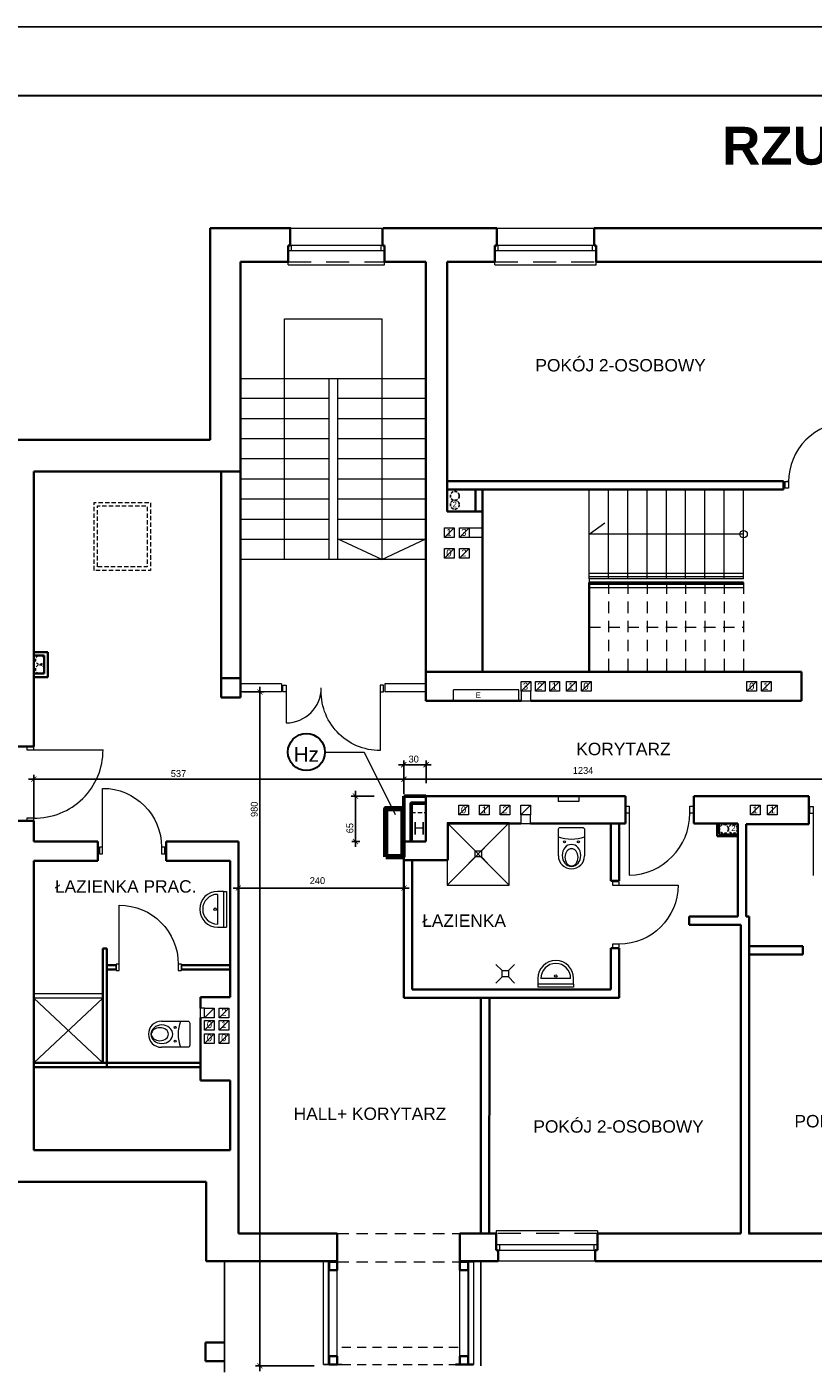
# Model space of a CAD drawing. Extents: x -282929 to -277084, y 175542 to 191450.
# Tile 25 of 30: x -279561 to -278419, y 186418 to 188360. Entities that reach past the tile are written whole.
import ezdxf
from ezdxf.enums import TextEntityAlignment as Align

# ---------------------------------------------------------------- set-up
doc = ezdxf.new("R2010")
doc.units = 0
doc.header["$MEASUREMENT"] = 0
doc.header["$PDMODE"] = 3
doc.header["$PDSIZE"] = 12
for name, pattern in [('DASHED2', [9.525, 6.35, -3.175]), ('DASHEDX2', [1.5, 1, -0.5]), ('DGN Style 2', [55.531736, 33.319042, -22.212694])]:
    doc.linetypes.add(name, pattern=pattern)
doc.layers.get('0').update_dxf_attribs({"linetype": 'CONTINUOUS'})
doc.layers.get('DEFPOINTS').update_dxf_attribs({"linetype": 'CONTINUOUS'})
for name, color, linetype, lineweight in [('1 cienka', 7, 'CONTINUOUS', 9), ('dzrwi', 6, 'CONTINUOUS', 0), ('inwentaryzacja', 7, 'CONTINUOUS', 35), ('KONTURY', 92, 'CONTINUOUS', 30), ('OKNA', 3, 'CONTINUOUS', 20), ('opis pom', 64, 'CONTINUOUS', 13), ('proj.wentylacja', 214, 'CONTINUOUS', 25), ('przerywane', 7, 'DGN Style 2', 0), ('WYPOSAZENIE', 4, 'CONTINUOUS', 0), ('ściana proj. - dział', 255, 'CONTINUOUS', 35)]:
    doc.layers.add(name, color=color, linetype=linetype, lineweight=lineweight)
for name, color, linetype in [('CIENKA', 7, 'CONTINUOUS'), ('elektryka', 7, 'CONTINUOUS'), ('opisy', 7, 'CONTINUOUS'), ('WYMIAR', 5, 'CONTINUOUS')]:
    doc.layers.add(name, color=color, linetype=linetype)
doc.styles.add('jagoda-100', font='arial.ttf', dxfattribs={"height": 18})
doc.styles.add('SST', font='romans.shx', dxfattribs={"width": 0.6})
doc.styles.add('Style-CHAR_FAST_FONT', font='CHAR_FAST_FONT.shx')
doc.styles.add('Style-SWISSLT_1250', font='SWISSLT_1250.shx')
doc.dimstyles.new('skala_1_50cm', dxfattribs={"dimscale": 5, "dimtxt": 2, "dimasz": 1.5, "dimexe": 1.25, "dimexo": 0.6245, "dimtad": 1, "dimdsep": 46, "dimtxsty": 'SST', "dimblk": 'ARCHTICK', "dimcen": 1.5, "dimdle": 1.5, "dimclrd": 256, "dimclre": 256, "dimclrt": 256, "dimadec": 0, "dimazin": 0, "dimtfac": 1, "dimtix": 1, "dimtmove": 0, "dimatfit": 3, "dimldrblk": 'ARCHTICK', "dimfxl": 1, "dimarcsym": 0})

# ---------------------------------------------------------------- blocks, each defined once
blk = doc.blocks.new('*U59')
at = {"layer": 'OKNA', "linetype": 'Continuous'}
for p, q in [((-64.5, 26), (69.5, 26)), ((72.5, 1), (-67.5, 1)), ((-62.5, -7), (-62.5, 1)), ((67.5, -7), (67.5, 1)), ((72.5, -7), (-67.5, -7)), ((-67.5, -27), (-67.5, -23)), ((-67.5, -27), (72.5, -27)), ((72.5, -27), (72.5, -23))]:
    blk.add_line(p, q, dxfattribs=at)
at = {"layer": 'OKNA', "linetype": 'DGN Style 2'}
blk.add_line((-67.5, -23), (72.5, -23), dxfattribs=at)
blk = doc.blocks.new('*U60')
at = {"layer": 'OKNA', "linetype": 'Continuous'}
for p, q in [((-71.5, 26), (69.5, 26)), ((72.5, 1), (-74.5, 1)), ((-69.5, -7), (-69.5, 1)), ((67.5, -7), (67.5, 1)), ((72.5, -7), (-74.5, -7)), ((-74.5, -27), (-74.5, -23)), ((-74.5, -27), (72.5, -27)), ((72.5, -27), (72.5, -23))]:
    blk.add_line(p, q, dxfattribs=at)
at = {"layer": 'OKNA', "linetype": 'DGN Style 2'}
blk.add_line((-74.5, -23), (72.5, -23), dxfattribs=at)
blk = doc.blocks.new('*U62')
at = {"layer": 'OKNA', "linetype": 'Continuous'}
for p, q in [((79.5, 1), (-67.5, 1)), ((-64.5, 17), (76.5, 17)), ((-62.5, -7), (-62.5, 1)), ((74.5, -7), (74.5, 1)), ((79.5, -7), (-67.5, -7)), ((-67.5, -27), (-67.5, -23)), ((-67.5, -27), (79.5, -27)), ((79.5, -27), (79.5, -23))]:
    blk.add_line(p, q, dxfattribs=at)
at = {"layer": 'OKNA', "linetype": 'DGN Style 2'}
blk.add_line((-67.5, -23), (79.5, -23), dxfattribs=at)
blk = doc.blocks.new('A$C5D6B6965')
at = {"layer": 'WYPOSAZENIE'}
for p, q in [((15, 30), (0, 45)), ((30, 30), (45, 45)), ((15, 15), (0, 0)), ((15, 30), (30, 30)), ((15, 15), (15, 30)), ((30, 15), (15, 15)), ((30, 30), (30, 15)), ((30, 15), (45, 0))]:
    blk.add_line(p, q, dxfattribs=at)
blk = doc.blocks.new('_ARCHTICK')
at = {"color": 0, "linetype": 'ByBlock', "const_width": 0.15}
blk.add_lwpolyline([(-0.5, -0.5), (0.5, 0.5)], dxfattribs=at)
blk = doc.blocks.new('*D113')
at = {"layer": '1 cienka', "linetype": 'Continuous', "lineweight": -2, "transparency": 16777216}
for p, q in [((-278973.5, 187289.4), (-279020.9, 187289.4)), ((-279013.4, 187247), (-279013.4, 187295.6)), ((-278981, 187262.4), (-278981, 187295.6))]:
    blk.add_line(p, q, dxfattribs=at)
at = {"layer": 'DEFPOINTS', "color": 0, "linetype": 'Continuous', "transparency": 16777216}
for p in [(-279013.4, 187289.4), (-278981, 187259.2), (-279013.4, 187243.9)]:
    blk.add_point(p, dxfattribs=at)
at = {"layer": '1 cienka', "linetype": 'Continuous', "lineweight": -2, "transparency": 16777216, "xscale": 7.5, "yscale": 7.5, "zscale": 7.5, "rotation": 180}
blk.add_blockref('_ARCHTICK', (-279013.4, 187289.4), dxfattribs=at)
at = {"layer": '1 cienka', "linetype": 'Continuous', "lineweight": -2, "transparency": 16777216, "xscale": 7.5, "yscale": 7.5, "zscale": 7.5}
blk.add_blockref('_ARCHTICK', (-278981, 187289.4), dxfattribs=at)
at = {"layer": '1 cienka', "linetype": 'Continuous', "transparency": 16777216, "insert": (-278999.1, 187297.5), "char_height": 10, "attachment_point": 5, "style": 'Style-CHAR_FAST_FONT'}
blk.add_mtext('30', dxfattribs=at)
blk = doc.blocks.new('*D114')
at = {"layer": '1 cienka', "linetype": 'Continuous', "lineweight": -2, "transparency": 16777216}
for p, q in [((-277771.9, 187268.4), (-279020.8, 187268.4)), ((-279013.3, 187268.3), (-279013.3, 187274.7)), ((-277779.4, 187247), (-277779.4, 187274.7))]:
    blk.add_line(p, q, dxfattribs=at)
at = {"layer": 'DEFPOINTS', "color": 0, "linetype": 'Continuous', "transparency": 16777216}
for p in [(-279013.3, 187268.4), (-279013.3, 187265.2), (-277779.4, 187243.9)]:
    blk.add_point(p, dxfattribs=at)
at = {"layer": '1 cienka', "linetype": 'Continuous', "lineweight": -2, "transparency": 16777216, "xscale": 7.5, "yscale": 7.5, "zscale": 7.5, "rotation": 180}
blk.add_blockref('_ARCHTICK', (-279013.3, 187268.4), dxfattribs=at)
at = {"layer": '1 cienka', "linetype": 'Continuous', "lineweight": -2, "transparency": 16777216, "xscale": 7.5, "yscale": 7.5, "zscale": 7.5}
blk.add_blockref('_ARCHTICK', (-277779.4, 187268.4), dxfattribs=at)
at = {"layer": '1 cienka', "linetype": 'Continuous', "transparency": 16777216, "insert": (-278753.3, 187281), "char_height": 10, "attachment_point": 5, "style": 'Style-CHAR_FAST_FONT'}
blk.add_mtext('1234', dxfattribs=at)
blk = doc.blocks.new('*D115')
at = {"layer": '1 cienka', "linetype": 'Continuous', "lineweight": -2, "transparency": 16777216}
for p, q in [((-279005.8, 187268.3), (-279557.9, 187268.3)), ((-279550.4, 187211), (-279550.4, 187274.6)), ((-279013.3, 187253.2), (-279013.3, 187274.6))]:
    blk.add_line(p, q, dxfattribs=at)
at = {"layer": 'DEFPOINTS', "color": 0, "linetype": 'Continuous', "transparency": 16777216}
for p in [(-279550.4, 187268.3), (-279013.3, 187250.1), (-279550.4, 187207.9)]:
    blk.add_point(p, dxfattribs=at)
at = {"layer": '1 cienka', "linetype": 'Continuous', "lineweight": -2, "transparency": 16777216, "xscale": 7.5, "yscale": 7.5, "zscale": 7.5, "rotation": 180}
blk.add_blockref('_ARCHTICK', (-279550.4, 187268.3), dxfattribs=at)
at = {"layer": '1 cienka', "linetype": 'Continuous', "lineweight": -2, "transparency": 16777216, "xscale": 7.5, "yscale": 7.5, "zscale": 7.5}
blk.add_blockref('_ARCHTICK', (-279013.3, 187268.3), dxfattribs=at)
at = {"layer": '1 cienka', "linetype": 'Continuous', "transparency": 16777216, "insert": (-279340.4, 187276.4), "char_height": 10, "attachment_point": 5, "style": 'Style-CHAR_FAST_FONT'}
blk.add_mtext('537', dxfattribs=at)
blk = doc.blocks.new('*D116')
at = {"layer": '1 cienka', "linetype": 'Continuous', "lineweight": -2, "transparency": 16777216}
for p, q in [((-279056.6, 187243.9), (-279089.8, 187243.9)), ((-279083.6, 187251.4), (-279083.6, 187170.4)), ((-279089, 187177.9), (-279077.3, 187177.9))]:
    blk.add_line(p, q, dxfattribs=at)
at = {"layer": 'DEFPOINTS', "color": 0, "linetype": 'Continuous', "transparency": 16777216}
for p in [(-279053.4, 187243.9), (-279092.1, 187177.9), (-279083.6, 187177.9)]:
    blk.add_point(p, dxfattribs=at)
at = {"layer": '1 cienka', "linetype": 'Continuous', "lineweight": -2, "transparency": 16777216, "xscale": 7.5, "yscale": 7.5, "zscale": 7.5}
for p, rotation in [((-279083.6, 187243.9), 90), ((-279083.6, 187177.9), 270)]:
    blk.add_blockref('_ARCHTICK', p, dxfattribs=dict(at, rotation=rotation))
at = {"layer": '1 cienka', "linetype": 'Continuous', "transparency": 16777216, "insert": (-279091.7, 187197.3), "char_height": 10, "attachment_point": 5, "rotation": 90, "style": 'Style-CHAR_FAST_FONT'}
blk.add_mtext('65', dxfattribs=at)
blk = doc.blocks.new('*D119')
at = {"layer": '1 cienka', "linetype": 'Continuous', "lineweight": -2, "transparency": 16777216}
for p, q in [((-279253.5, 187174.8), (-279253.5, 187104.2)), ((-279005.8, 187110.4), (-279261, 187110.4)), ((-279013.3, 187095.3), (-279013.3, 187116.7))]:
    blk.add_line(p, q, dxfattribs=at)
at = {"layer": 'DEFPOINTS', "color": 0, "linetype": 'Continuous', "transparency": 16777216}
for p in [(-279253.5, 187177.9), (-279253.5, 187110.4), (-279013.3, 187092.2)]:
    blk.add_point(p, dxfattribs=at)
at = {"layer": '1 cienka', "linetype": 'Continuous', "lineweight": -2, "transparency": 16777216, "xscale": 7.5, "yscale": 7.5, "zscale": 7.5, "rotation": 180}
blk.add_blockref('_ARCHTICK', (-279253.5, 187110.4), dxfattribs=at)
at = {"layer": '1 cienka', "linetype": 'Continuous', "lineweight": -2, "transparency": 16777216, "xscale": 7.5, "yscale": 7.5, "zscale": 7.5}
blk.add_blockref('_ARCHTICK', (-279013.3, 187110.4), dxfattribs=at)
at = {"layer": '1 cienka', "linetype": 'Continuous', "transparency": 16777216, "insert": (-279138.8, 187121.1), "char_height": 10, "attachment_point": 5, "style": 'Style-CHAR_FAST_FONT'}
blk.add_mtext('240', dxfattribs=at)
blk = doc.blocks.new('*D120')
at = {"layer": '1 cienka', "linetype": 'Continuous', "lineweight": -2, "transparency": 16777216}
for p, q in [((-279247.3, 187394.9), (-279216, 187394.9)), ((-279222.3, 187402.4), (-279222.3, 186409.4)), ((-279143.6, 186416.9), (-279228.5, 186416.9))]:
    blk.add_line(p, q, dxfattribs=at)
at = {"layer": 'DEFPOINTS', "color": 0, "linetype": 'Continuous', "transparency": 16777216}
for p in [(-279250.4, 187394.9), (-279222.3, 186416.9), (-279140.4, 186416.9)]:
    blk.add_point(p, dxfattribs=at)
at = {"layer": '1 cienka', "linetype": 'Continuous', "lineweight": -2, "transparency": 16777216, "xscale": 7.5, "yscale": 7.5, "zscale": 7.5}
for p, rotation in [((-279222.3, 187394.9), 90), ((-279222.3, 186416.9), 270)]:
    blk.add_blockref('_ARCHTICK', p, dxfattribs=dict(at, rotation=rotation))
at = {"layer": '1 cienka', "linetype": 'Continuous', "transparency": 16777216, "insert": (-279230.4, 187224.7), "char_height": 10, "attachment_point": 5, "rotation": 90, "style": 'Style-CHAR_FAST_FONT'}
blk.add_mtext('980', dxfattribs=at)

msp = doc.modelspace()

# ---------------------------------------------------------------- linework, layer by layer
for p, q in [((-279273.434, 186407.92), (-279273.434, 186568.92)), ((-278901.434, 186416.92), (-278901.434, 186568.92)), ((-279273.434, 186423.92), (-279273.434, 186450.92)), ((-279273.434, 186450.92), (-279273.434, 186423.92)), ((-279103.434, 186418.92), (-279129.934, 186418.92)), ((-278938.434, 186418.92), (-278911.934, 186418.92))]:
    msp.add_line(p, q)
at = {"layer": '1 cienka', "linetype": 'Continuous'}
for p, q in [((-279127.888, 187307.733), (-279070.745, 187307.671)), ((-279070.745, 187307.671), (-279026.094, 187216.915))]:
    msp.add_line(p, q, dxfattribs=at)
at = {"layer": '1 cienka', "linetype": 'Continuous', "lineweight": 30}
msp.add_circle((-279154.758, 187307.733), 26.871, dxfattribs=at)
at = {"layer": 'CIENKA', "linetype": 'ByBlock'}
msp.add_line((-278901.436, 186951.074), (-278901.436, 186807.626), dxfattribs=at)
at = {"layer": 'CIENKA', "linetype": 'DASHED2', "lineweight": 20}
msp.add_lwpolyline([(-279002.845, 187219.816), (-278981.434, 187219.816), (-278981.434, 187177.92), (-279002.845, 187177.92)], close=True, dxfattribs=at)
at = {"layer": 'dzrwi'}
for p, q in [((-279250.434, 187849.92), (-278981.434, 187849.92)), ((-279122.434, 187849.92), (-279122.434, 187736.92)), ((-279109.434, 187849.92), (-279109.434, 187586.92)), ((-279122.434, 187820.68), (-279250.434, 187820.68)), ((-278981.434, 187820.68), (-279109.434, 187820.68)), ((-279122.434, 187791.46), (-279250.434, 187791.46)), ((-278981.434, 187791.46), (-279109.434, 187791.46)), ((-279122.434, 187762.24), (-279250.434, 187762.24)), ((-278981.434, 187762.24), (-279109.434, 187762.24)), ((-279122.434, 187733.02), (-279250.434, 187733.02)), ((-279122.434, 187736.92), (-279122.434, 187586.92)), ((-278981.434, 187733.02), (-279109.434, 187733.02)), ((-279250.434, 187714.92), (-279250.434, 187586.92)), ((-279250.434, 187714.92), (-279250.434, 187584.92)), ((-279122.434, 187703.8), (-279250.434, 187703.8)), ((-278981.434, 187703.8), (-279109.434, 187703.8)), ((-278744.434, 187558.92), (-278744.434, 187688.92)), ((-278716.434, 187558.92), (-278716.434, 187688.92)), ((-278688.434, 187558.92), (-278688.434, 187688.92)), ((-278660.434, 187558.92), (-278660.434, 187688.92)), ((-278632.434, 187558.92), (-278632.434, 187688.92)), ((-278604.434, 187558.92), (-278604.434, 187688.92)), ((-278576.434, 187558.92), (-278576.434, 187688.92)), ((-278548.434, 187558.92), (-278548.434, 187688.92)), ((-278520.434, 187558.92), (-278520.434, 187688.92)), ((-278459.815, 187690.723), (-278459.815, 187700.223)), ((-278459.815, 187700.223), (-278455.065, 187700.223)), ((-278455.065, 187690.723), (-278459.815, 187690.723)), ((-278455.065, 187700.223), (-278457.44, 187700.223)), ((-278454.844, 187690.723), (-278454.844, 187700.223)), ((-279122.434, 187674.58), (-279250.434, 187674.58)), ((-278981.434, 187674.58), (-279109.434, 187674.58)), ((-279122.434, 187645.36), (-279250.434, 187645.36)), ((-278981.434, 187645.36), (-279109.434, 187645.36)), ((-278954.434, 187618.92), (-278940.434, 187632.92)), ((-278954.434, 187618.92), (-278940.434, 187632.92)), ((-278932.639, 187618.92), (-278918.639, 187632.92)), ((-278932.639, 187618.92), (-278918.639, 187632.92)), ((-278744.434, 187623.92), (-278721.659, 187640.579)), ((-279122.434, 187616.14), (-279250.434, 187616.14)), ((-279045.434, 187586.92), (-279109.434, 187616.92)), ((-278981.434, 187616.14), (-279109.434, 187616.14)), ((-278520.434, 187623.92), (-278744.434, 187623.92)), ((-278954.434, 187588.92), (-278940.434, 187602.92)), ((-278954.434, 187588.92), (-278940.434, 187602.92)), ((-278932.639, 187588.92), (-278918.639, 187602.92)), ((-278932.639, 187588.92), (-278918.639, 187602.92)), ((-279109.434, 187586.92), (-279250.434, 187586.92)), ((-278981.434, 187586.92), (-279109.434, 187586.92)), ((-278520.434, 187566.92), (-278744.434, 187566.92)), ((-278520.434, 187561.92), (-278744.434, 187561.92)), ((-278520.434, 187558.92), (-278744.434, 187558.92)), ((-279190.934, 187406.92), (-279250.434, 187406.92)), ((-279190.934, 187394.92), (-279250.434, 187394.92)), ((-279190.934, 187406.92), (-279190.934, 187394.92)), ((-279190.934, 187406.92), (-279190.934, 187394.92)), ((-279184.004, 187395.362), (-279184.004, 187350.1)), ((-279047.865, 187395.362), (-279047.865, 187309.862)), ((-278981.434, 187406.92), (-279040.934, 187406.92)), ((-279040.934, 187406.92), (-279040.934, 187394.92)), ((-279040.934, 187406.92), (-279040.934, 187394.92)), ((-278981.434, 187394.92), (-279040.934, 187394.92)), ((-278941.434, 187381.92), (-278941.434, 187397.92)), ((-278846.434, 187397.92), (-278941.434, 187397.92)), ((-278846.434, 187381.92), (-278846.434, 187397.92)), ((-278843.25, 187395.92), (-278829.25, 187409.92)), ((-278843.25, 187395.92), (-278829.25, 187409.92)), ((-278822.413, 187395.92), (-278808.413, 187409.92)), ((-278822.413, 187395.92), (-278808.413, 187409.92)), ((-278801.513, 187395.92), (-278787.513, 187409.92)), ((-278801.513, 187395.92), (-278787.513, 187409.92)), ((-278777.513, 187395.92), (-278763.513, 187409.92)), ((-278777.513, 187395.92), (-278763.513, 187409.92)), ((-278755.513, 187395.92), (-278741.513, 187409.92)), ((-278755.513, 187395.92), (-278741.513, 187409.92)), ((-278515.434, 187395.92), (-278501.434, 187409.92)), ((-278515.434, 187395.92), (-278501.434, 187409.92)), ((-278494.434, 187395.92), (-278480.434, 187409.92)), ((-278494.434, 187395.92), (-278480.434, 187409.92)), ((-279555.434, 187310.92), (-279449.899, 187310.92)), ((-279450.473, 187169.574), (-279450.473, 187255.074)), ((-278789.502, 187243.92), (-278789.502, 187235.92)), ((-278759.502, 187243.92), (-278759.502, 187235.92)), ((-278933.434, 187216.42), (-278919.434, 187230.42)), ((-278933.434, 187216.42), (-278919.434, 187230.42)), ((-278903.434, 187216.42), (-278889.434, 187230.42)), ((-278903.434, 187216.42), (-278889.434, 187230.42)), ((-278873.434, 187216.42), (-278859.434, 187230.42)), ((-278873.434, 187216.42), (-278859.434, 187230.42)), ((-278843.434, 187216.42), (-278829.434, 187230.42)), ((-278843.434, 187216.42), (-278829.434, 187230.42)), ((-278759.502, 187235.92), (-278789.502, 187235.92)), ((-278510.434, 187216.42), (-278496.434, 187230.42)), ((-278510.434, 187216.42), (-278496.434, 187230.42)), ((-278485.434, 187216.42), (-278471.434, 187230.42)), ((-278485.434, 187216.42), (-278471.434, 187230.42)), ((-278686.502, 187219.17), (-278686.502, 187129.17)), ((-278419.293, 187218.776), (-278419.293, 187128.776)), ((-278909.899, 187164.6), (-278918.899, 187173.6)), ((-278909.899, 187164.6), (-278900.899, 187164.6)), ((-278909.899, 187155.6), (-278909.899, 187164.6)), ((-278900.899, 187164.6), (-278891.899, 187173.6)), ((-278900.899, 187164.6), (-278900.899, 187155.6)), ((-278909.899, 187155.6), (-278918.899, 187146.6)), ((-278900.899, 187155.6), (-278909.899, 187155.6)), ((-278900.899, 187155.6), (-278891.899, 187146.6)), ((-278700.966, 187114.51), (-278615.466, 187114.51)), ((-279426.297, 186999.997), (-279426.297, 187085.497)), ((-279431.253, 186998.304), (-279431.253, 186992.304)), ((-279336.253, 186998.304), (-279336.253, 186992.304)), ((-279302.434, 186936.206), (-279308.434, 186936.206)), ((-279308.434, 186922.206), (-279308.434, 186936.206)), ((-279302.434, 186922.206), (-279288.434, 186936.206)), ((-279281.434, 186922.206), (-279267.434, 186936.206)), ((-279281.434, 186922.206), (-279267.434, 186936.206)), ((-279302.434, 186922.206), (-279308.434, 186922.206)), ((-279302.434, 186904.106), (-279288.434, 186918.106)), ((-279281.434, 186904.106), (-279267.434, 186918.106)), ((-279281.434, 186904.106), (-279267.434, 186918.106)), ((-279281.434, 186904.106), (-279267.434, 186918.106)), ((-279281.434, 186904.106), (-279267.434, 186918.106)), ((-279302.434, 186884.92), (-279288.434, 186898.92)), ((-279281.434, 186884.92), (-279267.434, 186898.92)), ((-279109.934, 186430.92), (-279109.934, 186608.92)), ((-279129.934, 186418.92), (-279129.934, 186567.92)), ((-279122.934, 186418.92), (-279122.934, 186567.92)), ((-278918.934, 186418.92), (-278918.934, 186567.92)), ((-278911.934, 186418.92), (-278911.934, 186567.92)), ((-278931.934, 186430.92), (-278931.934, 186557.92))]:
    msp.add_line(p, q, dxfattribs=at)
at = {"layer": 'dzrwi', "ltscale": 0.5}
for p, q in [((-278744.434, 187558.92), (-278744.434, 187423.92)), ((-278520.434, 187550.92), (-278744.434, 187550.92)), ((-278520.434, 187545.92), (-278744.434, 187545.92))]:
    msp.add_line(p, q, dxfattribs=at)
at = {"layer": 'dzrwi', "color": 4}
for p, q in [((-278950.377, 187114.796), (-278860.377, 187204.796)), ((-278950.377, 187204.796), (-278860.377, 187114.796)), ((-279275.076, 187105.582), (-279283.716, 187105.582)), ((-279275.076, 187105.582), (-279270.735, 187105.582)), ((-279275.076, 187105.582), (-279275.076, 187053.742)), ((-279270.735, 187105.582), (-279270.735, 187053.742)), ((-279283.716, 187101.262), (-279283.716, 187058.062)), ((-279283.716, 187053.742), (-279270.735, 187053.742)), ((-279275.076, 187053.742), (-279270.735, 187053.742)), ((-278818.832, 186979.336), (-278818.832, 186966.355)), ((-278818.832, 186970.696), (-278818.832, 186966.355)), ((-278766.992, 186970.696), (-278818.832, 186970.696)), ((-278771.312, 186979.336), (-278814.512, 186979.336)), ((-278766.992, 186970.696), (-278766.992, 186979.336)), ((-278766.992, 186970.696), (-278766.992, 186966.355)), ((-279450.434, 186956.652), (-279550.434, 186956.652)), ((-279450.434, 186950.652), (-279550.434, 186950.652)), ((-279550.434, 186856.652), (-279450.434, 186950.652)), ((-279550.434, 186950.652), (-279450.434, 186856.652)), ((-278766.992, 186966.355), (-278818.832, 186966.355))]:
    msp.add_line(p, q, dxfattribs=at)
at = {"layer": 'dzrwi', "flags": 128}
for points in [[(-279186.434, 187586.92), (-279186.434, 187936.257), (-279045.434, 187936.257), (-279045.434, 187586.92), (-278981.434, 187616.92)], [(-278918.639, 187632.92), (-278899.434, 187632.92), (-278899.434, 187618.92), (-278918.639, 187618.92)], [(-278843.25, 187395.92), (-278843.25, 187381.92), (-278829.25, 187381.92), (-278829.25, 187395.92)], [(-278843.434, 187216.42), (-278843.434, 187203.92), (-278829.434, 187203.92), (-278829.434, 187216.42)]]:
    msp.add_lwpolyline(points, dxfattribs=at)
at = {"layer": 'dzrwi', "linetype": 'DASHED2', "flags": 128}
for points in [[(-279462.831, 187571.417), (-279462.831, 187669.92), (-279380.831, 187669.92), (-279380.831, 187571.417)], [(-279457.831, 187576.417), (-279457.831, 187664.92), (-279385.831, 187664.92), (-279385.831, 187576.417)]]:
    msp.add_lwpolyline(points, close=True, dxfattribs=at)
at = {"layer": 'dzrwi', "flags": 128}
for points in [[(-278954.434, 187632.92), (-278940.434, 187632.92), (-278940.434, 187618.92), (-278954.434, 187618.92)], [(-278954.434, 187632.92), (-278940.434, 187632.92), (-278940.434, 187618.92), (-278954.434, 187618.92)], [(-278932.639, 187632.92), (-278918.639, 187632.92), (-278918.639, 187618.92), (-278932.639, 187618.92)], [(-278932.639, 187632.92), (-278918.639, 187632.92), (-278918.639, 187618.92), (-278932.639, 187618.92)], [(-278954.434, 187602.92), (-278940.434, 187602.92), (-278940.434, 187588.92), (-278954.434, 187588.92)], [(-278954.434, 187602.92), (-278940.434, 187602.92), (-278940.434, 187588.92), (-278954.434, 187588.92)], [(-278932.639, 187602.92), (-278918.639, 187602.92), (-278918.639, 187588.92), (-278932.639, 187588.92)], [(-278932.639, 187602.92), (-278918.639, 187602.92), (-278918.639, 187588.92), (-278932.639, 187588.92)], [(-279188.754, 187404.862), (-279184.004, 187404.862), (-279184.004, 187395.362), (-279188.754, 187395.362)], [(-279043.115, 187404.862), (-279047.865, 187404.862), (-279047.865, 187395.362), (-279043.115, 187395.362)], [(-278843.25, 187409.92), (-278829.25, 187409.92), (-278829.25, 187395.92), (-278843.25, 187395.92)], [(-278843.25, 187409.92), (-278829.25, 187409.92), (-278829.25, 187395.92), (-278843.25, 187395.92)], [(-278822.413, 187409.92), (-278808.413, 187409.92), (-278808.413, 187395.92), (-278822.413, 187395.92)], [(-278822.413, 187409.92), (-278808.413, 187409.92), (-278808.413, 187395.92), (-278822.413, 187395.92)], [(-278801.513, 187409.92), (-278787.513, 187409.92), (-278787.513, 187395.92), (-278801.513, 187395.92)], [(-278801.513, 187409.92), (-278787.513, 187409.92), (-278787.513, 187395.92), (-278801.513, 187395.92)], [(-278777.513, 187409.92), (-278763.513, 187409.92), (-278763.513, 187395.92), (-278777.513, 187395.92)], [(-278777.513, 187409.92), (-278763.513, 187409.92), (-278763.513, 187395.92), (-278777.513, 187395.92)], [(-278755.513, 187409.92), (-278741.513, 187409.92), (-278741.513, 187395.92), (-278755.513, 187395.92)], [(-278755.513, 187409.92), (-278741.513, 187409.92), (-278741.513, 187395.92), (-278755.513, 187395.92)], [(-278515.434, 187409.92), (-278501.434, 187409.92), (-278501.434, 187395.92), (-278515.434, 187395.92)], [(-278515.434, 187409.92), (-278501.434, 187409.92), (-278501.434, 187395.92), (-278515.434, 187395.92)], [(-278494.434, 187409.92), (-278480.434, 187409.92), (-278480.434, 187395.92), (-278494.434, 187395.92)], [(-278494.434, 187409.92), (-278480.434, 187409.92), (-278480.434, 187395.92), (-278494.434, 187395.92)], [(-279560.434, 187315.92), (-279560.434, 187310.92), (-279550.434, 187310.92), (-279550.434, 187315.92)], [(-278933.434, 187230.42), (-278919.434, 187230.42), (-278919.434, 187216.42), (-278933.434, 187216.42)], [(-278933.434, 187230.42), (-278919.434, 187230.42), (-278919.434, 187216.42), (-278933.434, 187216.42)], [(-278903.434, 187230.42), (-278889.434, 187230.42), (-278889.434, 187216.42), (-278903.434, 187216.42)], [(-278903.434, 187230.42), (-278889.434, 187230.42), (-278889.434, 187216.42), (-278903.434, 187216.42)], [(-278873.434, 187230.42), (-278859.434, 187230.42), (-278859.434, 187216.42), (-278873.434, 187216.42)], [(-278873.434, 187230.42), (-278859.434, 187230.42), (-278859.434, 187216.42), (-278873.434, 187216.42)], [(-278843.434, 187230.42), (-278829.434, 187230.42), (-278829.434, 187216.42), (-278843.434, 187216.42)], [(-278843.434, 187230.42), (-278829.434, 187230.42), (-278829.434, 187216.42), (-278843.434, 187216.42)], [(-278691.502, 187229.17), (-278686.502, 187229.17), (-278686.502, 187219.17), (-278691.502, 187219.17)], [(-278598.502, 187229.17), (-278593.502, 187229.17), (-278593.502, 187219.17), (-278598.502, 187219.17)], [(-278510.434, 187230.42), (-278496.434, 187230.42), (-278496.434, 187216.42), (-278510.434, 187216.42)], [(-278510.434, 187230.42), (-278496.434, 187230.42), (-278496.434, 187216.42), (-278510.434, 187216.42)], [(-278485.434, 187230.42), (-278471.434, 187230.42), (-278471.434, 187216.42), (-278485.434, 187216.42)], [(-278485.434, 187230.42), (-278471.434, 187230.42), (-278471.434, 187216.42), (-278485.434, 187216.42)], [(-278424.293, 187228.776), (-278419.293, 187228.776), (-278419.293, 187218.776), (-278424.293, 187218.776)], [(-279560.434, 187211.92), (-279560.434, 187207.92), (-279550.434, 187207.92), (-279550.434, 187211.92)], [(-279455.223, 187160.074), (-279450.473, 187160.074), (-279450.473, 187169.574), (-279455.223, 187169.574)], [(-279364.973, 187160.074), (-279360.223, 187160.074), (-279360.223, 187169.574), (-279364.973, 187169.574)], [(-278710.466, 187119.26), (-278710.466, 187114.51), (-278700.966, 187114.51), (-278700.966, 187119.26)], [(-278710.466, 187029.01), (-278710.466, 187024.26), (-278700.966, 187024.26), (-278700.966, 187029.01)], [(-279431.047, 186990.497), (-279426.297, 186990.497), (-279426.297, 186999.997), (-279431.047, 186999.997)], [(-279340.797, 186990.497), (-279336.047, 186990.497), (-279336.047, 186999.997), (-279340.797, 186999.997)], [(-279302.434, 186936.206), (-279288.434, 186936.206), (-279288.434, 186922.206), (-279302.434, 186922.206)], [(-279281.434, 186936.206), (-279267.434, 186936.206), (-279267.434, 186922.206), (-279281.434, 186922.206)], [(-279281.434, 186936.206), (-279267.434, 186936.206), (-279267.434, 186922.206), (-279281.434, 186922.206)], [(-279302.434, 186918.106), (-279288.434, 186918.106), (-279288.434, 186904.106), (-279302.434, 186904.106)], [(-279281.434, 186918.106), (-279267.434, 186918.106), (-279267.434, 186904.106), (-279281.434, 186904.106)], [(-279281.434, 186918.106), (-279267.434, 186918.106), (-279267.434, 186904.106), (-279281.434, 186904.106)], [(-279281.434, 186918.106), (-279267.434, 186918.106), (-279267.434, 186904.106), (-279281.434, 186904.106)], [(-279281.434, 186918.106), (-279267.434, 186918.106), (-279267.434, 186904.106), (-279281.434, 186904.106)], [(-279302.434, 186898.92), (-279288.434, 186898.92), (-279288.434, 186884.92), (-279302.434, 186884.92)], [(-279281.434, 186898.92), (-279267.434, 186898.92), (-279267.434, 186884.92), (-279281.434, 186884.92)]]:
    msp.add_lwpolyline(points, close=True, dxfattribs=at)
at = {"layer": 'dzrwi', "color": 4}
msp.add_lwpolyline([(-278950.377, 187114.796), (-278860.377, 187114.796), (-278860.377, 187204.796), (-278950.377, 187204.796)], close=True, dxfattribs=at)
for points in [[(-278789.119, 187157.284), (-278789.119, 187195.284, -0.41421356), (-278786.119, 187198.284), (-278754.119, 187198.284, -0.41421356), (-278751.119, 187195.284), (-278751.119, 187157.284)], [(-279365.062, 186917.257), (-279327.062, 186917.257, -0.41421356), (-279324.062, 186914.257), (-279324.062, 186882.257, -0.41421356), (-279327.062, 186879.257), (-279365.062, 186879.257)]]:
    msp.add_lwpolyline(points, format="xyb", dxfattribs=at)
at = {"layer": 'dzrwi'}
msp.add_circle((-278520.434, 187623.92), 5.48, dxfattribs=at)
at = {"layer": 'dzrwi', "color": 4}
for centre, radius in [((-278780.119, 187177.284), 1.449), ((-278760.119, 187177.284), 1.449), ((-279287.193, 187079.662), 1.808), ((-278792.912, 186982.812), 1.808), ((-279345.062, 186908.257), 1.449), ((-279345.062, 186888.257), 1.449)]:
    msp.add_circle(centre, radius, dxfattribs=at)
at = {"layer": 'dzrwi'}
for centre, radius, start, end in [((-279184.004, 187400.92), 50.82, 270, 0), ((-279548.551, 187310.555), 98.653, 268.906062, 0.212071), ((-278687.502, 187218.17), 89.006, 270.643746, 0.643746)]:
    msp.add_arc(centre, radius, start, end, dxfattribs=at)
at = {"layer": 'dzrwi', "extrusion": (0, 0, -1)}
for centre, start, end in [((279047.865, 187395.362), 270, 3.727284), ((279450.473, 187169.574), 90, 180), ((278700.966, 187114.51), 180, 270), ((279426.297, 186999.997), 90, 180)]:
    msp.add_arc(centre, 85.5, start, end, dxfattribs=at)
at = {"layer": 'dzrwi', "color": 4}
for centre, radius, start, end in [((-278770.119, 187236.278), 54.824, 249.722814, 290.277186), ((-278770.119, 187157.284), 19, 180, 0), ((-279283.716, 187079.662), 25.92, 90, 270), ((-279283.716, 187079.662), 21.6, 90, 270), ((-278792.912, 186979.336), 25.92, 0, 180), ((-278792.912, 186979.336), 21.6, 0, 180), ((-279365.062, 186898.257), 19, 90, 270), ((-279286.068, 186898.257), 54.824, 159.722814, 200.277186)]:
    msp.add_arc(centre, radius, start, end, dxfattribs=at)
at = {"layer": 'dzrwi'}
msp.add_ellipse((-278369.565, 187700.223), major_axis=(60.458, 60.458), ratio=1, start_param=0.78539816, end_param=2.35619449, dxfattribs=at)
at = {"layer": 'dzrwi', "color": 4, "extrusion": (0, 0, -1)}
for centre, major_axis, ratio in [((-278770.119, 187157.708), (0, -15.94), 0.84303386), ((-278770.119, 187154.97), (0, -12.457), 0.76034817), ((-279364.638, 186898.257), (-15.94, 0), 0.84303386), ((-279367.376, 186898.257), (-12.457, 0), 0.76034817)]:
    msp.add_ellipse(centre, major_axis=major_axis, ratio=ratio, dxfattribs=at)
at = {"layer": 'elektryka', "color": 1, "linetype": 'ByBlock', "lineweight": 80}
msp.add_lwpolyline([(-279039.634, 187155.826), (-279039.634, 187225.826), (-279014.646, 187225.826), (-279014.646, 187155.826)], close=True, dxfattribs=at)
at = {"layer": 'inwentaryzacja'}
for p, q in [((-279294.434, 188067.92), (-279177.434, 188067.92)), ((-279294.434, 188067.92), (-279294.434, 187760.92)), ((-279178.434, 188042.92), (-279178.434, 188067.92)), ((-279044.434, 188042.92), (-279044.434, 188067.92)), ((-279043.434, 188067.92), (-278878.434, 188067.92)), ((-278878.434, 188042.92), (-278878.434, 188067.92)), ((-278737.434, 188067.92), (-278309.434, 188067.92)), ((-278737.434, 188042.92), (-278737.434, 188067.92)), ((-279181.434, 188018.92), (-279181.434, 188042.92)), ((-279181.434, 188042.92), (-279178.434, 188042.92)), ((-279181.434, 188034.92), (-279181.434, 188042.92)), ((-279041.434, 188042.92), (-279044.434, 188042.92)), ((-279041.434, 188018.92), (-279041.434, 188042.92)), ((-279041.434, 188034.92), (-279041.434, 188042.92)), ((-278881.434, 188018.92), (-278881.434, 188042.92)), ((-278881.434, 188042.92), (-278878.434, 188042.92)), ((-278881.434, 188034.92), (-278881.434, 188042.92)), ((-278734.434, 188042.92), (-278737.434, 188042.92)), ((-278734.434, 188018.92), (-278734.434, 188042.92)), ((-278734.434, 188034.92), (-278734.434, 188042.92)), ((-279250.434, 188018.92), (-279250.434, 187714.92)), ((-279250.434, 188018.92), (-279180.434, 188018.92)), ((-279040.434, 188018.92), (-278981.434, 188018.92)), ((-278981.434, 188018.92), (-278981.434, 187548.92)), ((-278881.434, 188018.92), (-278950.434, 188018.92)), ((-278950.434, 187656.92), (-278950.434, 188018.92)), ((-278734.434, 188018.92), (-278312.434, 188018.92)), ((-279294.434, 187760.92), (-279582.434, 187760.92)), ((-279550.434, 187714.92), (-279550.434, 187315.92)), ((-279250.434, 187714.92), (-279550.434, 187714.92)), ((-279550.434, 187714.92), (-279325.338, 187714.92)), ((-279278.434, 187712.92), (-279278.434, 187409.92)), ((-278950.434, 187656.92), (-278899.434, 187656.92)), ((-278899.434, 187656.92), (-278899.434, 187632.92)), ((-278899.434, 187618.92), (-278899.434, 187548.92)), ((-278744.434, 187423.92), (-278744.434, 187553.92)), ((-279250.434, 187414.92), (-279278.434, 187414.92)), ((-279278.434, 187414.92), (-279278.434, 187386.92)), ((-279250.434, 187414.92), (-279250.434, 187386.92)), ((-278744.434, 187423.92), (-278981.434, 187423.92)), ((-278981.434, 187381.92), (-278981.434, 187423.92)), ((-278638.434, 187423.92), (-278744.434, 187423.92)), ((-278545.434, 187423.92), (-278436.434, 187423.92)), ((-278540.434, 187423.92), (-278517.434, 187423.92)), ((-278436.434, 187381.92), (-278436.434, 187423.92)), ((-279250.434, 187409.92), (-279250.434, 187386.92)), ((-279250.434, 187386.92), (-279278.434, 187386.92)), ((-278843.25, 187381.92), (-278981.434, 187381.92)), ((-278643.434, 187381.92), (-278829.25, 187381.92)), ((-278545.434, 187381.92), (-278436.434, 187381.92)), ((-279577.434, 187315.92), (-279550.434, 187315.92)), ((-278691.502, 187243.92), (-278981.434, 187243.92)), ((-278981.434, 187243.92), (-278981.434, 187177.92)), ((-278691.502, 187243.92), (-278691.502, 187203.92)), ((-278592.502, 187243.92), (-278592.502, 187203.92)), ((-278592.502, 187243.92), (-278425.502, 187243.92)), ((-278425.502, 187243.92), (-278425.502, 187202.92)), ((-279577.434, 187207.92), (-279550.434, 187207.92)), ((-279550.434, 187207.92), (-279550.434, 187177.92)), ((-278949.502, 187150.92), (-278949.502, 187203.92)), ((-278949.502, 187203.92), (-278843.434, 187203.92)), ((-278829.434, 187203.92), (-278769.502, 187203.92)), ((-278769.502, 187203.92), (-278691.502, 187203.92)), ((-278592.502, 187203.92), (-278528.502, 187203.92)), ((-278528.502, 187068.92), (-278528.502, 187203.92)), ((-278516.502, 187068.92), (-278516.502, 187202.92)), ((-278516.502, 187202.92), (-278425.502, 187202.92)), ((-279457.502, 187177.92), (-279550.434, 187177.92)), ((-279457.502, 187177.92), (-279457.502, 187149.92)), ((-279358.502, 187177.92), (-279358.502, 187149.92)), ((-279253.502, 187177.92), (-279358.502, 187177.92)), ((-279253.502, 187177.92), (-279253.434, 187004.511)), ((-279013.434, 187177.92), (-279013.436, 186951.074)), ((-279550.434, 187149.92), (-279550.434, 186729.92)), ((-279457.502, 187149.92), (-279550.434, 187149.92)), ((-279265.434, 187149.92), (-279358.502, 187149.92)), ((-279265.434, 187149.92), (-279265.434, 186951.92)), ((-278949.502, 187150.92), (-279013.434, 187150.92)), ((-279001.434, 187150.92), (-279001.434, 186963.074)), ((-278599.502, 187056.92), (-278599.502, 187068.92)), ((-278599.502, 187068.92), (-278528.502, 187068.92)), ((-278516.502, 187068.92), (-278512.502, 187068.92)), ((-278512.502, 187068.92), (-278512.502, 186608.92)), ((-278599.502, 187056.92), (-278524.502, 187056.92)), ((-278524.502, 187056.92), (-278524.502, 186608.92)), ((-279253.434, 187009.92), (-279253.434, 186608.92)), ((-279308.434, 186951.92), (-279308.434, 186936.206)), ((-279265.434, 186951.92), (-279308.434, 186951.92)), ((-279308.434, 186922.206), (-279308.434, 186830.92)), ((-279265.434, 186830.92), (-279308.434, 186830.92)), ((-279265.434, 186830.92), (-279265.434, 186729.92)), ((-279253.434, 186608.92), (-279253.434, 186826.897)), ((-279495.434, 186729.92), (-279550.434, 186729.92)), ((-279495.434, 186729.92), (-279265.434, 186729.92)), ((-279348.434, 186683.92), (-279582.434, 186683.92)), ((-279348.434, 186683.92), (-279300.434, 186683.92)), ((-279300.434, 186568.92), (-279300.434, 186683.92)), ((-279109.934, 186608.92), (-279253.434, 186608.92)), ((-279109.934, 186568.92), (-279109.934, 186608.92)), ((-278931.934, 186608.92), (-278879.502, 186608.92)), ((-278931.934, 186568.92), (-278931.934, 186608.92)), ((-278882.434, 186608.92), (-278879.502, 186608.92)), ((-278879.502, 186608.92), (-278879.502, 186584.92)), ((-278732.502, 186608.92), (-278524.502, 186608.92)), ((-278732.502, 186608.92), (-278732.502, 186584.92)), ((-278732.502, 186608.92), (-278557.816, 186608.92)), ((-278513.434, 186608.92), (-278307.502, 186608.92)), ((-278879.502, 186592.92), (-278879.502, 186584.92)), ((-278879.502, 186584.92), (-278876.502, 186584.92)), ((-278876.502, 186584.92), (-278876.502, 186568.92)), ((-278735.502, 186584.92), (-278735.502, 186568.92)), ((-278732.502, 186584.92), (-278735.502, 186584.92)), ((-278732.502, 186592.92), (-278732.502, 186584.92)), ((-279109.934, 186568.92), (-279300.434, 186568.92)), ((-278931.934, 186568.92), (-278876.502, 186568.92)), ((-278735.502, 186568.92), (-278304.502, 186568.92)), ((-279301.434, 186450.92), (-279273.434, 186450.92)), ((-279301.434, 186450.92), (-279301.434, 186423.92)), ((-279301.434, 186423.92), (-279273.434, 186423.92))]:
    msp.add_line(p, q, dxfattribs=at)
at = {"layer": 'inwentaryzacja', "ltscale": 0.5}
msp.add_line((-278520.434, 187553.92), (-278744.434, 187553.92), dxfattribs=at)
at = {"layer": 'inwentaryzacja', "linetype": 'ByBlock'}
msp.add_line((-278981.434, 187177.92), (-279013.434, 187177.92), dxfattribs=at)
at = {"layer": 'KONTURY'}
msp.add_lwpolyline([(-277198.182, 185490.23), (-277198.182, 188260.23), (-282793.73, 188260.23), (-282793.73, 185490.23)], close=True, dxfattribs=at)
at = {"layer": 'OKNA'}
for p, q in [((-279121.934, 186567.92), (-279129.934, 186567.92)), ((-278918.934, 186567.92), (-278911.934, 186567.92)), ((-279121.934, 186430.92), (-279121.934, 186557.92)), ((-278919.934, 186430.92), (-278919.934, 186557.92))]:
    msp.add_line(p, q, dxfattribs=at)
at = {"layer": 'opisy'}
msp.add_lwpolyline([(-277089.192, 185390.23), (-277089.192, 188360.23), (-282928.707, 188360.23), (-282928.707, 185390.23)], close=True, dxfattribs=at)
at = {"layer": 'proj.wentylacja', "linetype": 'DASHEDX2', "ltscale": 4}
for centre in [(-278939.417, 187679.416), (-278939.417, 187666.69), (-279541.599, 187441.463), (-279541.599, 187427.895), (-278548.878, 187196.199), (-278535.878, 187196.199)]:
    msp.add_circle(centre, 6.5, dxfattribs=at)
at = {"layer": 'przerywane', "ltscale": 0.5}
for p, q in [((-278716.434, 187553.92), (-278716.434, 187423.92)), ((-278688.434, 187553.92), (-278688.434, 187423.92)), ((-278660.434, 187553.92), (-278660.434, 187423.92)), ((-278632.434, 187553.92), (-278632.434, 187423.92)), ((-278604.434, 187553.92), (-278604.434, 187423.92)), ((-278576.434, 187553.92), (-278576.434, 187423.92)), ((-278548.434, 187553.92), (-278548.434, 187423.92)), ((-278520.434, 187553.92), (-278520.434, 187423.92)), ((-278744.434, 187488.92), (-278520.434, 187488.92)), ((-279109.934, 186608.92), (-278931.934, 186608.92)), ((-279109.934, 186567.92), (-278924.434, 186567.947))]:
    msp.add_line(p, q, dxfattribs=at)
at = {"layer": 'przerywane', "ltscale": 0.4}
for p, q in [((-279103.434, 186443.92), (-278931.934, 186443.92)), ((-279103.434, 186418.92), (-278938.434, 186418.92))]:
    msp.add_line(p, q, dxfattribs=at)
at = {"layer": 'WYMIAR'}
for p in [(-278555.823, 187203.92), (-278528.502, 187188.577)]:
    msp.add_line(p, (-278555.823, 187188.577), dxfattribs=at)
at = {"layer": 'ściana proj. - dział'}
for p, q in [((-279250.434, 187714.92), (-279250.434, 187409.92)), ((-278462.39, 187700.92), (-278950.434, 187700.92)), ((-278462.39, 187688.92), (-278950.434, 187688.92)), ((-278909.434, 187656.92), (-278909.434, 187688.92)), ((-278899.434, 187423.92), (-278899.434, 187688.92)), ((-278462.39, 187688.92), (-278462.39, 187700.92)), ((-278981.434, 187548.92), (-278981.434, 187423.92)), ((-279530.168, 187452.865), (-279550.434, 187452.865)), ((-279530.168, 187452.865), (-279530.168, 187416.493)), ((-279535.168, 187447.865), (-279550.434, 187447.865)), ((-279535.168, 187447.865), (-279535.168, 187421.493)), ((-279535.168, 187421.493), (-279550.434, 187421.493)), ((-279530.168, 187416.493), (-279550.434, 187416.493)), ((-278643.434, 187423.92), (-278545.434, 187423.92)), ((-278643.434, 187381.92), (-278545.434, 187381.92)), ((-278712.966, 187204.796), (-278712.966, 187120.789)), ((-278700.966, 187204.796), (-278700.966, 187120.789)), ((-278558.823, 187203.92), (-278558.823, 187185.577)), ((-278528.502, 187185.577), (-278558.823, 187185.577)), ((-278712.966, 187120.789), (-278700.966, 187120.789)), ((-278512.502, 187025.804), (-278434.502, 187025.804)), ((-278434.502, 187013.804), (-278434.502, 187025.804)), ((-279450.434, 187022.652), (-279450.434, 186856.652)), ((-279444.434, 187022.652), (-279450.434, 187022.652)), ((-279444.434, 187022.652), (-279444.434, 186850.652)), ((-278712.966, 187023.105), (-278712.966, 186963.071)), ((-278712.966, 187023.105), (-278700.966, 187023.105)), ((-278700.966, 187023.105), (-278700.966, 186951.071)), ((-278512.502, 187013.804), (-278434.502, 187013.804)), ((-279431.253, 186998.304), (-279444.434, 186998.304)), ((-279431.253, 186992.304), (-279444.434, 186992.304)), ((-279265.434, 186998.304), (-279336.253, 186998.304)), ((-279265.434, 186992.304), (-279336.253, 186992.304)), ((-279013.436, 186951.074), (-278700.966, 186951.071)), ((-279001.434, 186963.074), (-278712.966, 186963.071)), ((-278901.436, 186951.519), (-278901.436, 186608.92)), ((-278888.875, 186951.497), (-278889.455, 186608.92)), ((-279308.434, 186856.652), (-279550.434, 186856.652)), ((-279308.434, 186850.652), (-279550.434, 186850.652)), ((-278913.434, 186418.92), (-278938.434, 186418.92))]:
    msp.add_line(p, q, dxfattribs=at)
at = {"layer": 'ściana proj. - dział', "color": 5, "linetype": 'Continuous', "lineweight": 53}
for p, q in [((-279013.434, 187177.92), (-279013.434, 187243.92)), ((-278981.434, 187243.92), (-279013.434, 187243.92)), ((-279002.934, 187177.92), (-279002.934, 187233.42)), ((-278981.434, 187233.42), (-279002.934, 187233.42))]:
    msp.add_line(p, q, dxfattribs=at)
at = {"layer": 'ściana proj. - dział', "color": 5, "linetype": 'Continuous', "lineweight": 25}
for p, q in [((-278981.434, 187242.92), (-279012.434, 187242.92)), ((-279012.434, 187177.92), (-279012.434, 187242.92)), ((-279003.934, 187177.92), (-279003.934, 187234.42)), ((-278981.434, 187234.42), (-279003.934, 187234.42))]:
    msp.add_line(p, q, dxfattribs=at)
at = {"layer": 'ściana proj. - dział'}
for points in [[(-279121.934, 186555.92), (-279109.934, 186555.92), (-279109.934, 186567.92), (-279121.934, 186567.92)], [(-278919.934, 186555.92), (-278931.934, 186555.92), (-278931.934, 186567.92), (-278919.934, 186567.92)], [(-279121.934, 186418.92), (-279109.934, 186418.92), (-279109.934, 186430.92), (-279121.934, 186430.92)], [(-278919.934, 186418.92), (-278931.934, 186418.92), (-278931.934, 186430.92), (-278919.934, 186430.92)]]:
    msp.add_lwpolyline(points, close=True, dxfattribs=at)

# ---------------------------------------------------------------- block references
at = {"layer": 'dzrwi'}
for name, p in [('*U59', (-279113.931, 188041.918)), ('*U60', (-278806.931, 188041.918))]:
    msp.add_blockref(name, p, dxfattribs=at)
at = {"layer": 'dzrwi', "xscale": 0.6000000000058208, "yscale": 0.6000000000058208, "zscale": 0.6000000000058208}
msp.add_blockref('A$C5D6B6965', (-278879.708, 186972.503), dxfattribs=at)
at = {"layer": 'dzrwi', "rotation": 180}
msp.add_blockref('*U62', (-278800.006, 186585.922), dxfattribs=at)

# ---------------------------------------------------------------- texts
at = {"layer": 'dzrwi', "style": 'Style-SWISSLT_1250'}
for s, p in [('1', (-278947.972, 187626.522)), ('3', (-278926.176, 187626.522)), ('0', (-278947.972, 187596.522)), ('2', (-278926.176, 187596.522)), ('3', (-278836.829, 187403.22)), ('2', (-278815.993, 187403.22)), ('1', (-278795.093, 187403.22)), ('1', (-278771.093, 187403.22)), ('0', (-278749.093, 187403.22)), ('0', (-278508.518, 187403.22)), ('0', (-278508.518, 187403.22)), ('1', (-278488.014, 187403.22)), ('0', (-278926.701, 187223.823)), ('0', (-278926.701, 187223.823)), ('1', (-278896.701, 187223.823)), ('2', (-278866.701, 187223.823)), ('1', (-278503.701, 187223.823)), ('1', (-278478.701, 187223.823)), ('2', (-279274.519, 186930.189)), ('2', (-279274.519, 186930.189)), ('0', (-279295.519, 186912.088)), ('1', (-279274.632, 186912.376)), ('1', (-279274.632, 186912.376)), ('0', (-279295.519, 186892.902)), ('0', (-279274.632, 186893.19))]:
    msp.add_text(s, height=10, dxfattribs=at).set_placement(p, align=Align.MIDDLE_CENTER)
at = {"layer": 'inwentaryzacja', "style": 'jagoda-100'}
for s, p in [('POKÓJ 2-OSOBOWY', (-278822.478, 187869.051)), ('KORYTARZ', (-278763.206, 187312.196)), ('ŁAZIENKA PRAC.', (-279519.737, 187112.721)), ('ŁAZIENKA', (-278986.791, 187063.056)), ('HALL+ KORYTARZ', (-279173.228, 186782.868)), ('POKÓJ 2-OSOBOWY', (-278825.44, 186764.389)), ('POKÓJ 2-OSOBOWY', (-278446.58, 186772.095))]:
    msp.add_text(s, height=18, rotation=359.999694, dxfattribs=at).set_placement(p, align=Align.MIDDLE_LEFT)
at = {"layer": 'inwentaryzacja', "style": 'Style-SWISSLT_1250'}
for s, p in [('2', (-278939.645, 187667.016)), ('E', (-278905.39, 187390.246)), ('2', (-278535.119, 187197.235))]:
    msp.add_text(s, height=8, dxfattribs=at).set_placement(p, align=Align.MIDDLE_CENTER)
at = {"layer": 'inwentaryzacja', "color": 7, "linetype": 'Continuous', "lineweight": 0, "attachment_point": 4, "rotation": 359.999694, "line_spacing_factor": 0.85, "style": 'jagoda-100'}
for s, insert, char_height in [('Hz', (-279173.461, 187304.344), 21.6), ('H', (-279000.188, 187197.08), 18)]:
    msp.add_mtext(s, dxfattribs=dict(at, insert=insert, char_height=char_height))
at = {"layer": 'opis pom', "color": 7, "insert": (-278551.518, 188215.132), "char_height": 55, "width": 1952.90136, "attachment_point": 1}
msp.add_mtext('{\\fArial|b1|i0|c238|p34;RZUT PODDASZA   SKALA    1:100}', dxfattribs=at)

# ---------------------------------------------------------------- dimensions: what is measured, and where the dimension line sits
at = {"layer": '1 cienka', "linetype": 'Continuous'}
for base, p1, p2, text, picture, middle in [((-279222.28, 186416.92), (-279250.434, 187394.92), (-279140.434, 186416.92), '980', '*D120', (-279222.28, 187224.672)), ((-279083.558, 187177.92), (-279053.442, 187243.893), (-279092.084, 187177.92), '65', '*D116', (-279083.558, 187197.302))]:
    dim = msp.add_linear_dim(base=base, p1=p1, p2=p2, angle=90, text=text, dimstyle='skala_1_50cm', override={"dimtxsty": 'Style-CHAR_FAST_FONT', "dimtmove": 1}, dxfattribs=at)
    dim.commit()
    dim.dimension.update_dxf_attribs({"geometry": picture, "text_midpoint": middle, "dimtype": 160})
for base, p1, p2, text, picture, middle in [((-279013.434, 187289.353), (-278980.992, 187259.237), (-279013.434, 187243.92), '30', '*D113', (-278999.134, 187289.353)), ((-279550.434, 187268.321), (-279013.338, 187250.096), (-279550.434, 187207.92), '537', '*D115', (-279340.396, 187268.321)), ((-279013.338, 187268.424), (-277779.434, 187243.92), (-279013.338, 187265.198), '1234', '*D114', (-278753.29, 187272.862)), ((-279253.502, 187110.411), (-279013.338, 187092.186), (-279253.502, 187177.92), '240', '*D119', (-279138.775, 187112.969))]:
    dim = msp.add_linear_dim(base=base, p1=p1, p2=p2, text=text, dimstyle='skala_1_50cm', override={"dimtxsty": 'Style-CHAR_FAST_FONT', "dimtmove": 1}, dxfattribs=at)
    dim.commit()
    dim.dimension.update_dxf_attribs({"geometry": picture, "text_midpoint": middle, "dimtype": 160})

doc.saveas('drawing.dxf')
